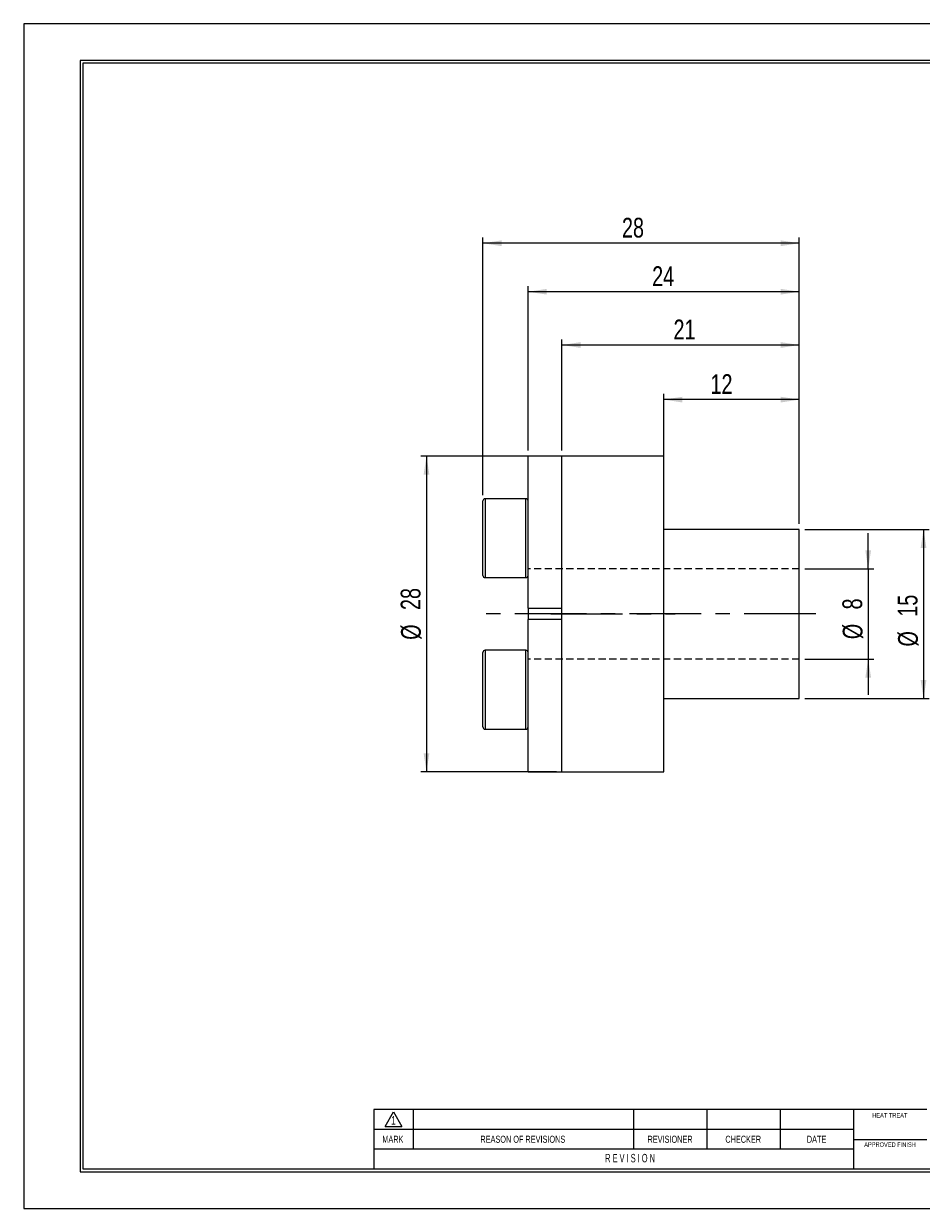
# Model space of a CAD drawing. Header units: millimetres. Extents: x 0 to 297, y 0 to 210.
# Tile 1 of 2: x 0 to 159, y 0 to 210. Entities that reach past the tile are written whole.
import ezdxf
from ezdxf.enums import TextEntityAlignment as Align

# ---------------------------------------------------------------- set-up
doc = ezdxf.new("R2010")
doc.units = ezdxf.units.MM
doc.linetypes.add('CENTERX2', pattern=[20.32, 12.7, -2.54, 2.54, -2.54])
doc.linetypes.add('HIDDEN', pattern=[1.905, 1.27, -0.635])
for name, color, linetype in [('가상선', 2, 'HIDDEN'), ('문자', 7, 'Continuous'), ('중심선', 1, 'CENTERX2')]:
    doc.layers.add(name, color=color, linetype=linetype)
doc.layers.add('치수선', color=5, linetype='Continuous', lineweight=15)
doc.styles.add('SLDTEXTSTYLE0', font='TXT', dxfattribs={"width": 0.75})
doc.styles.add('SLDTEXTSTYLE2', font='TXT', dxfattribs={"width": 0.75, "bigfont": 'bigfont'})
doc.styles.add('SLDTEXTSTYLE8', font='TXT', dxfattribs={"width": 0.633333})
doc.dimstyles.new('SLDDIMSTYLE0', dxfattribs={"dimtxt": 3.5, "dimasz": 3.302, "dimexe": 0, "dimexo": 0.0625, "dimgap": 0.875, "dimtad": 1, "dimlfac": 0.5, "dimrnd": 1e-09, "dimzin": 12, "dimdsep": 46, "dimtxsty": 'SLDTEXTSTYLE0', "dimsah": 1, "dimcen": 0.09, "dimadec": 0, "dimazin": 3, "dimtfac": 1, "dimtmove": 0, "dimatfit": 0, "dimfxl": 0, "dimfrac": 2, "dimtolj": 1, "dimtzin": 12, "dimarcsym": 0})
doc.dimstyles.new('SLDDIMSTYLE1', dxfattribs={"dimtxt": 3.5, "dimasz": 3.302, "dimexe": 0, "dimexo": 0.0625, "dimgap": 0.875, "dimtad": 1, "dimlfac": 0.5, "dimrnd": 1e-09, "dimzin": 12, "dimdsep": 46, "dimtxsty": 'SLDTEXTSTYLE0', "dimsah": 1, "dimcen": 0.09, "dimadec": 0, "dimazin": 3, "dimtfac": 1, "dimtofl": 0, "dimtmove": 0, "dimatfit": 3, "dimfxl": 0, "dimfrac": 2, "dimtolj": 1, "dimtzin": 12, "dimarcsym": 0})
doc.dimstyles.new('SLDDIMSTYLE2', dxfattribs={"dimtxt": 3.5, "dimasz": 3.302, "dimexe": 0, "dimexo": 0.0625, "dimgap": 0.875, "dimtad": 1, "dimdec": 0, "dimlfac": 0.5, "dimrnd": 1e-09, "dimzin": 12, "dimdsep": 46, "dimtxsty": 'SLDTEXTSTYLE0', "dimsah": 1, "dimcen": 0.09, "dimadec": 0, "dimazin": 3, "dimtfac": 1, "dimtofl": 0, "dimtmove": 0, "dimatfit": 3, "dimfxl": 0, "dimfrac": 2, "dimtolj": 1, "dimtzin": 12, "dimarcsym": 0})

# ---------------------------------------------------------------- blocks, each defined once
blk = doc.blocks.new('AAAA')
at = {"color": 250, "true_color": 0x191924}
for p, q in [((-298.87, 124.28), (-595.87, 124.28)), ((-595.87, 124.28), (-595.87, -85.72)), ((-595.87, -85.72), (-298.87, -85.72))]:
    blk.add_line(p, q, dxfattribs=at)
at = {"lineweight": 0}
for p, q in [((-305.37, 117.78), (-585.87, 117.78)), ((-585.87, 117.78), (-585.87, -79.22)), ((-585.87, -79.22), (-305.37, -79.22))]:
    blk.add_line(p, q, dxfattribs=at)
for p, q in [((-305.87, 117.28), (-585.37, 117.28)), ((-585.37, 117.28), (-585.37, -78.72)), ((-435.87, -68.22), (-533.87, -68.22)), ((-533.87, -68.22), (-533.87, -78.72)), ((-531.87, -71.21), (-530.37, -68.61)), ((-530.37, -68.61), (-528.87, -71.21)), ((-526.87, -68.22), (-526.87, -75.22)), ((-487.87, -68.22), (-487.87, -75.22)), ((-474.87, -68.22), (-474.87, -75.22)), ((-461.87, -68.22), (-461.87, -75.22)), ((-448.87, -68.22), (-448.87, -78.72)), ((-531.87, -71.21), (-528.87, -71.21)), ((-448.87, -71.72), (-533.87, -71.72)), ((-448.87, -75.22), (-533.87, -75.22)), ((-448.87, -73.52), (-435.87, -73.52)), ((-585.37, -78.72), (-305.87, -78.72))]:
    blk.add_line(p, q)
at = {"color": 250, "true_color": 0x191924, "width": 0.75}
for tag, height, style, p in [('TITLE', 2.5, 'SLDTEXTSTYLE2', (-358.7, -62.04)), ('도번', 2.5, 'SLDTEXTSTYLE2', (-344.69, -70.81)), ('필렛', 1.15, 'SLDTEXTSTYLE0', (-416.62, -75.73)), ('SCALE', 1.2, 'SLDTEXTSTYLE0', (-342.09, -76.51)), ('DATE', 1.2, 'SLDTEXTSTYLE0', (-318.85, -76.56)), ('모따기', 1.15, 'SLDTEXTSTYLE0', (-416.62, -78.33))]:
    blk.add_attdef(tag, text='', height=height, dxfattribs=dict(at, style=style)).set_placement(p, align=Align.BOTTOM_LEFT)
at = {"layer": '문자', "attachment_point": 2}
for s, insert, char_height, style in [('HEAT TREAT', (-442.45, -68.82), 0.8, 'SLDTEXTSTYLE0'), ('1', (-530.38, -69.37), 1.5, 'SLDTEXTSTYLE0'), ('MARK', (-530.48, -72.85), 1.25, 'SLDTEXTSTYLE0'), ('REASON OF REVISIONS', (-507.46, -72.85), 1.25, 'SLDTEXTSTYLE0'), ('REVISIONER', (-481.38, -72.85), 1.25, 'SLDTEXTSTYLE0'), ('CHECKER', (-468.42, -72.85), 1.25, 'SLDTEXTSTYLE0'), ('DATE', (-455.43, -72.85), 1.25, 'SLDTEXTSTYLE0'), ('APPROVED FINISH', (-442.42, -74.02), 0.8, 'SLDTEXTSTYLE0'), ('R E V I S I O N', (-488.46, -76.07), 1.5, 'SLDTEXTSTYLE8')]:
    blk.add_mtext(s, dxfattribs=dict(at, insert=insert, char_height=char_height, style=style))
blk = doc.blocks.new('_D')
at = {"layer": '치수선', "color": 5, "true_color": 0x0000ff}
for p, q in [((149.62, 113.42), (149.62, 119.77)), ((138.42, 113.42), (150.62, 113.42)), ((149.62, 113.42), (149.62, 97.42)), ((138.42, 97.42), (150.62, 97.42)), ((149.62, 97.42), (149.62, 91.07))]:
    blk.add_line(p, q, dxfattribs=at)
for points in [[(149.62, 113.42), (150.13, 116.72), (149.11, 116.72)], [(149.62, 97.42), (149.11, 94.12), (150.13, 94.12)]]:
    blk.add_solid(points, dxfattribs=at)
at = {"layer": '치수선', "color": 5, "true_color": 0x0000ff, "char_height": 3.5, "attachment_point": 1, "rotation": 90, "style": 'SLDTEXTSTYLE0'}
for s, insert in [('8', (145.05, 106.22)), ('%%c', (145.11, 100.95))]:
    blk.add_mtext(s, dxfattribs=dict(at, insert=insert))
blk = doc.blocks.new('_D_1')
at = {"layer": '치수선', "color": 5, "true_color": 0x0000ff}
for p, q in [((138.42, 120.42), (160.42, 120.42)), ((159.42, 120.42), (159.42, 90.42)), ((138.42, 90.42), (160.42, 90.42))]:
    blk.add_line(p, q, dxfattribs=at)
for points in [[(159.42, 120.42), (158.91, 117.12), (159.93, 117.12)], [(159.42, 90.42), (159.93, 93.72), (158.91, 93.72)]]:
    blk.add_solid(points, dxfattribs=at)
at = {"layer": '치수선', "color": 5, "true_color": 0x0000ff, "char_height": 3.5, "attachment_point": 1, "rotation": 90, "style": 'SLDTEXTSTYLE0'}
for s, insert in [('15', (154.85, 104.93)), ('%%c', (154.91, 99.65))]:
    blk.add_mtext(s, dxfattribs=dict(at, insert=insert))
blk = doc.blocks.new('_D_2')
at = {"layer": '치수선', "color": 5, "true_color": 0x0000ff}
for p, q in [((94.38, 133.42), (70.38, 133.42)), ((71.38, 133.42), (71.38, 77.42)), ((94.38, 77.42), (70.38, 77.42))]:
    blk.add_line(p, q, dxfattribs=at)
for points in [[(71.38, 133.42), (70.87, 130.12), (71.89, 130.12)], [(71.38, 77.42), (71.89, 80.72), (70.87, 80.72)]]:
    blk.add_solid(points, dxfattribs=at)
at = {"layer": '치수선', "color": 5, "true_color": 0x0000ff, "char_height": 3.5, "attachment_point": 1, "rotation": 90, "style": 'SLDTEXTSTYLE0'}
for s, insert in [('28', (66.81, 106.12)), ('%%c', (66.87, 100.84))]:
    blk.add_mtext(s, dxfattribs=dict(at, insert=insert))
blk = doc.blocks.new('_D_3')
at = {"layer": '치수선', "color": 5, "true_color": 0x0000ff}
for p, q in [((113.42, 131.22), (113.42, 144.42)), ((137.42, 143.42), (113.42, 143.42)), ((137.42, 121.42), (137.42, 144.42))]:
    blk.add_line(p, q, dxfattribs=at)
for points in [[(113.42, 143.42), (116.72, 142.91), (116.72, 143.93)], [(137.42, 143.42), (134.12, 143.93), (134.12, 142.91)]]:
    blk.add_solid(points, dxfattribs=at)
at = {"layer": '치수선', "color": 5, "true_color": 0x0000ff, "insert": (121.68, 147.93), "char_height": 3.5, "attachment_point": 1, "style": 'SLDTEXTSTYLE0'}
blk.add_mtext('12', dxfattribs=at)
blk = doc.blocks.new('_D_4')
at = {"layer": '치수선', "color": 5, "true_color": 0x0000ff}
for p, q in [((95.38, 134.42), (95.38, 154.1)), ((137.42, 121.42), (137.42, 154.1)), ((137.42, 153.1), (95.38, 153.1))]:
    blk.add_line(p, q, dxfattribs=at)
for points in [[(95.38, 153.1), (98.68, 152.59), (98.68, 153.61)], [(137.42, 153.1), (134.12, 153.61), (134.12, 152.59)]]:
    blk.add_solid(points, dxfattribs=at)
at = {"layer": '치수선', "color": 5, "true_color": 0x0000ff, "insert": (115.13, 157.61), "char_height": 3.5, "attachment_point": 1, "style": 'SLDTEXTSTYLE0'}
blk.add_mtext('21', dxfattribs=at)
blk = doc.blocks.new('_D_5')
at = {"layer": '치수선', "color": 5, "true_color": 0x0000ff}
for p, q in [((89.38, 134.42), (89.38, 163.54)), ((137.42, 162.54), (89.38, 162.54)), ((137.42, 121.42), (137.42, 163.54))]:
    blk.add_line(p, q, dxfattribs=at)
for points in [[(89.38, 162.54), (92.68, 162.04), (92.68, 163.05)], [(137.42, 162.54), (134.12, 163.05), (134.12, 162.04)]]:
    blk.add_solid(points, dxfattribs=at)
at = {"layer": '치수선', "color": 5, "true_color": 0x0000ff, "insert": (111.35, 167.06), "char_height": 3.5, "attachment_point": 1, "style": 'SLDTEXTSTYLE0'}
blk.add_mtext('24', dxfattribs=at)
blk = doc.blocks.new('_D_6')
at = {"layer": '치수선', "color": 5, "true_color": 0x0000ff}
for p, q in [((81.38, 126.46), (81.38, 172.14)), ((137.42, 171.14), (81.38, 171.14)), ((137.42, 121.42), (137.42, 172.14))]:
    blk.add_line(p, q, dxfattribs=at)
for points in [[(81.38, 171.14), (84.68, 170.63), (84.68, 171.65)], [(137.42, 171.14), (134.12, 171.65), (134.12, 170.63)]]:
    blk.add_solid(points, dxfattribs=at)
at = {"layer": '치수선', "color": 5, "true_color": 0x0000ff, "insert": (106, 175.65), "char_height": 3.5, "attachment_point": 1, "style": 'SLDTEXTSTYLE0'}
blk.add_mtext('28', dxfattribs=at)

msp = doc.modelspace()

# ---------------------------------------------------------------- linework, layer by layer
for p, q in [((95.377, 133.422), (89.377, 133.422)), ((89.377, 106.422), (89.377, 133.422)), ((113.417, 133.422), (95.377, 133.422)), ((95.377, 105.422), (95.377, 133.422)), ((95.377, 106.422), (95.377, 133.422)), ((113.417, 105.422), (113.417, 133.422)), ((113.417, 130.222), (113.417, 130.222)), ((113.417, 80.622), (113.417, 130.222)), ((81.377, 112.257), (81.377, 125.457)), ((88.977, 125.857), (81.777, 125.857)), ((81.777, 125.857), (81.777, 111.857)), ((88.977, 111.857), (88.977, 125.857)), ((137.417, 120.422), (113.417, 120.422)), ((137.417, 90.422), (137.417, 120.422)), ((81.777, 111.857), (88.977, 111.857)), ((89.377, 106.422), (95.377, 106.422)), ((89.377, 106.422), (89.377, 104.422)), ((95.377, 77.422), (95.377, 105.422)), ((113.417, 77.422), (113.417, 105.422)), ((95.377, 104.422), (89.377, 104.422)), ((89.377, 77.422), (89.377, 104.422)), ((95.377, 77.422), (95.377, 104.422)), ((88.977, 98.987), (81.777, 98.987)), ((81.777, 98.987), (81.777, 91.987)), ((88.977, 91.987), (88.977, 98.987)), ((81.377, 91.987), (81.377, 98.587)), ((81.377, 85.387), (81.377, 91.987)), ((81.777, 91.987), (81.777, 84.987)), ((88.977, 84.987), (88.977, 91.987)), ((113.417, 90.422), (137.417, 90.422)), ((81.777, 84.987), (88.977, 84.987)), ((113.417, 80.622), (113.417, 80.622)), ((89.377, 77.422), (95.377, 77.422)), ((95.377, 77.422), (113.417, 77.422))]:
    msp.add_line(p, q)
for centre, start, end in [((81.777, 125.457), 90, 180), ((88.977, 125.457), 0, 90), ((81.777, 112.257), 180, 270), ((88.977, 112.257), 270, 0), ((81.777, 98.587), 90, 180), ((88.977, 98.587), 0, 90), ((81.777, 85.387), 180, 270), ((88.977, 85.387), 270, 0)]:
    msp.add_arc(centre, 0.4, start, end)
at = {"layer": '가상선'}
for p, q in [((137.417, 113.422), (89.377, 113.422)), ((137.417, 97.422), (89.377, 97.422))]:
    msp.add_line(p, q, dxfattribs=at)
at = {"layer": '중심선', "linetype": 'CENTERX2', "lineweight": 0}
for p, q in [((140.362, 105.422), (80.48, 105.422)), ((93.377, 105.422), (115.417, 105.422))]:
    msp.add_line(p, q, dxfattribs=at)

# ---------------------------------------------------------------- block references
at = {"color": 7, "linetype": 'Continuous'}
msp.add_blockref('AAAA', (595.902, 85.776), dxfattribs=at)

# ---------------------------------------------------------------- dimensions: what is measured, and where the dimension line sits
at = {"layer": '치수선', "color": 5, "true_color": 0x0000ff}
for base, p2, dimstyle, picture, middle in [((81.377, 171.14), (81.377, 125.457), 'SLDDIMSTYLE2', '_D_6', (108.581, 171.14)), ((89.377, 162.545), (89.377, 133.422), 'SLDDIMSTYLE2', '_D_5', (113.937, 162.545)), ((95.377, 153.1), (95.377, 133.422), 'SLDDIMSTYLE2', '_D_4', (117.715, 153.1)), ((113.417, 143.422), (113.417, 130.222), 'SLDDIMSTYLE1', '_D_3', (124.271, 143.422))]:
    dim = msp.add_linear_dim(base=base, p1=(137.417, 120.422), p2=p2, dimstyle=dimstyle, dxfattribs=at)
    dim.commit()
    dim.dimension.update_dxf_attribs({"geometry": picture, "text_midpoint": middle, "dimtype": 160})
for base, p1, p2, dimstyle, picture, middle in [((71.377, 77.422), (95.377, 133.422), (95.377, 77.422), 'SLDDIMSTYLE1', '_D_2', (71.377, 106.069)), ((159.417, 90.422), (137.417, 120.422), (137.417, 90.422), 'SLDDIMSTYLE1', '_D_1', (159.417, 104.879)), ((149.618, 97.422), (137.417, 113.422), (137.417, 97.422), 'SLDDIMSTYLE0', '_D', (149.618, 104.879))]:
    dim = msp.add_linear_dim(base=base, p1=p1, p2=p2, angle=90, text='%%c<>', dimstyle=dimstyle, dxfattribs=at)
    dim.commit()
    dim.dimension.update_dxf_attribs({"geometry": picture, "text_midpoint": middle, "dimtype": 160})

doc.saveas('drawing.dxf')
